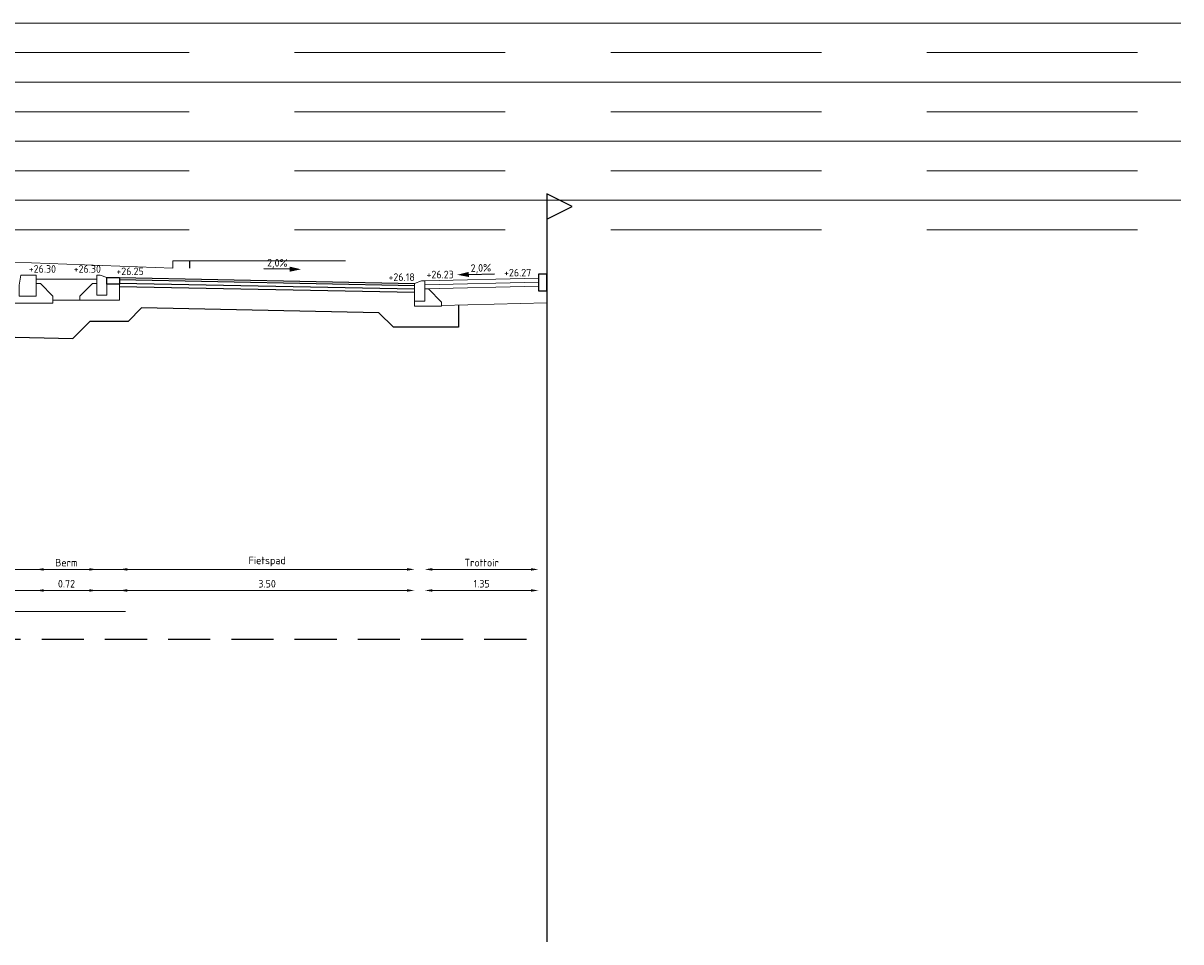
# Model space of a CAD drawing. Header units: metres. Extents: x 196651 to 397723, y 354703 to 710691.
# Tile 229 of 256: x 198973 to 198987, y 355317 to 355327. Entities that reach past the tile are written whole.
import ezdxf
from ezdxf.enums import TextEntityAlignment as Align

# ---------------------------------------------------------------- set-up
doc = ezdxf.new("R2010")
doc.units = ezdxf.units.M
doc.header["$MEASUREMENT"] = 0
doc.linetypes.add('DASHED', pattern=[0.75, 0.5, -0.25])
doc.linetypes.add('DASHED2', pattern=[0.375, 0.25, -0.125])
for name, color, linetype, lineweight in [('X-XX-AL-AANPIJLING-M', 7, 'Continuous', 18), ('X-XX-BESTAAND-DETAIL-G', 252, 'Continuous', 5), ('X-XX-XX-DETAIL1-G', 1, 'Continuous', 18)]:
    doc.layers.add(name, color=color, linetype=linetype, lineweight=lineweight)
doc.layers.add('X-XX-AL-DETAIL-AFSTANDSLIJNEN-G', color=2, linetype='Continuous', lineweight=5, plot=False)
doc.layers.add('X-XX-AL-HULPLIJNEN', color=4, linetype='Continuous', lineweight=25, plot=False)
for name, color, linetype in [('X-XX-NIEUW-DETAIL-M', 7, 'Continuous'), ('X-XX-NIEUW-DETAIL-S', 1, 'Continuous'), ('X-XX-NIEUW-DETAIL-T', 3, 'Continuous')]:
    doc.layers.add(name, color=color, linetype=linetype)
doc.styles.add('NLCS-ISO', font='NLCS-ISO.ttf')
doc.styles.add('NLCS-ISO-T18', font='NLCS-ISO.ttf')
doc.dimstyles.new('Jens 1_50 - standaard', dxfattribs={"dimscale": 0.05, "dimtxt": 1.8, "dimasz": 1.8, "dimexe": 2, "dimexo": 2, "dimgap": 0.7, "dimtad": 1, "dimzin": 0, "dimdsep": 46, "dimtxsty": 'NLCS-ISO', "dimcen": 2.5, "dimdle": 2, "dimse1": 1, "dimse2": 1, "dimclrd": 256, "dimclre": 256, "dimclrt": 256, "dimadec": 1, "dimazin": 0, "dimtfac": 1, "dimtdec": 3, "dimtofl": 0, "dimtmove": 1, "dimatfit": 0, "dimfxl": 2, "dimfxlon": 1, "dimtfillclr": 254, "dimtolj": 1, "dimtzin": 0, "dimlwd": 18, "dimlwe": 18, "dimarcsym": 0})

# ---------------------------------------------------------------- blocks, each defined once
blk = doc.blocks.new('*U178')
at = {"color": 6, "flags": 128}
blk.add_lwpolyline([(0, 0.7), (0.3, 0.85), (0, 1), (0, 0)], dxfattribs=at)
blk = doc.blocks.new('*U182')
blk.add_hatch(color=5).paths.add_polyline_path([(-0.151, 0.032), (-0.152, 0.092), (-0.289, 0.059)])
at = {"color": 5, "flags": 128}
blk.add_lwpolyline([(-0.152, 0.062), (0.153, 0.068)], dxfattribs=at)
at = {"insert": (-0.008, 0.184), "char_height": 0.09, "width": 1.31081, "attachment_point": 2, "rotation": 1.1458, "style": 'NLCS-ISO-T18'}
blk.add_mtext('2,0%', dxfattribs=at)
blk = doc.blocks.new('*U271')
blk.add_hatch(color=5).paths.add_polyline_path([(0.151, 0.032), (0.152, 0.092), (0.289, 0.059)])
at = {"color": 5, "flags": 128}
blk.add_lwpolyline([(0.152, 0.062), (-0.153, 0.068)], dxfattribs=at)
at = {"insert": (0.008, 0.184), "char_height": 0.09, "width": 1.31081, "attachment_point": 2, "rotation": 358.8542, "style": 'NLCS-ISO-T18'}
blk.add_mtext('2,0%', dxfattribs=at)
blk = doc.blocks.new('*D2153')
at = {"layer": 'Defpoints', "color": 0, "transparency": 16777216}
for p in [(198973.543, 355325.486), (198974.263, 355325.486), (198974.263, 355320.745)]:
    blk.add_point(p, dxfattribs=at)
at = {"layer": 'X-XX-AL-AANPIJLING-M', "linetype": 'Continuous', "lineweight": 18, "transparency": 16777216}
blk.add_line((198973.633, 355320.745), (198974.173, 355320.745), dxfattribs=at)
at = {"layer": 'X-XX-AL-AANPIJLING-M', "transparency": 16777216}
for points in [[(198973.633, 355320.76), (198973.633, 355320.73), (198973.543, 355320.745)], [(198974.173, 355320.76), (198974.173, 355320.73), (198974.263, 355320.745)]]:
    blk.add_solid(points, dxfattribs=at)
at = {"layer": 'X-XX-AL-AANPIJLING-M', "transparency": 16777216, "insert": (198973.903, 355320.825), "char_height": 0.09, "attachment_point": 5, "style": 'NLCS-ISO'}
blk.add_mtext('\\A1;0.72', dxfattribs=at)
blk = doc.blocks.new('*D2165')
at = {"layer": 'Defpoints', "color": 0, "transparency": 16777216}
for p in [(198974.533, 355325.456), (198978.033, 355324.386), (198978.033, 355320.745)]:
    blk.add_point(p, dxfattribs=at)
at = {"layer": 'X-XX-AL-AANPIJLING-M', "linetype": 'Continuous', "lineweight": 18, "transparency": 16777216}
blk.add_line((198974.623, 355320.745), (198977.943, 355320.745), dxfattribs=at)
at = {"layer": 'X-XX-AL-AANPIJLING-M', "transparency": 16777216}
for points in [[(198974.623, 355320.76), (198974.623, 355320.73), (198974.533, 355320.745)], [(198977.943, 355320.76), (198977.943, 355320.73), (198978.033, 355320.745)]]:
    blk.add_solid(points, dxfattribs=at)
at = {"layer": 'X-XX-AL-AANPIJLING-M', "transparency": 16777216, "insert": (198976.283, 355320.825), "char_height": 0.09, "attachment_point": 5, "style": 'NLCS-ISO'}
blk.add_mtext('\\A1;3.50', dxfattribs=at)
blk = doc.blocks.new('*D2154')
at = {"layer": 'Defpoints', "color": 0, "transparency": 16777216}
for p in [(198978.153, 355325.556), (198979.503, 355325.588), (198979.503, 355320.745)]:
    blk.add_point(p, dxfattribs=at)
at = {"layer": 'X-XX-AL-AANPIJLING-M', "linetype": 'Continuous', "lineweight": 18, "transparency": 16777216}
blk.add_line((198978.243, 355320.745), (198979.413, 355320.745), dxfattribs=at)
at = {"layer": 'X-XX-AL-AANPIJLING-M', "transparency": 16777216}
for points in [[(198978.243, 355320.76), (198978.243, 355320.73), (198978.153, 355320.745)], [(198979.413, 355320.76), (198979.413, 355320.73), (198979.503, 355320.745)]]:
    blk.add_solid(points, dxfattribs=at)
at = {"layer": 'X-XX-AL-AANPIJLING-M', "transparency": 16777216, "insert": (198978.828, 355320.825), "char_height": 0.09, "attachment_point": 5, "style": 'NLCS-ISO'}
blk.add_mtext('\\A1;1.35', dxfattribs=at)
blk = doc.blocks.new('*D2147')
at = {"layer": 'Defpoints', "color": 0, "transparency": 16777216}
for p in [(198973.543, 355325.736), (198974.263, 355325.736), (198974.263, 355320.995)]:
    blk.add_point(p, dxfattribs=at)
at = {"layer": 'X-XX-AL-AANPIJLING-M', "linetype": 'Continuous', "lineweight": 18, "transparency": 16777216}
blk.add_line((198973.633, 355320.995), (198974.173, 355320.995), dxfattribs=at)
at = {"layer": 'X-XX-AL-AANPIJLING-M', "transparency": 16777216}
for points in [[(198973.633, 355321.01), (198973.633, 355320.98), (198973.543, 355320.995)], [(198974.173, 355321.01), (198974.173, 355320.98), (198974.263, 355320.995)]]:
    blk.add_solid(points, dxfattribs=at)
at = {"layer": 'X-XX-AL-AANPIJLING-M', "transparency": 16777216, "insert": (198973.903, 355321.075), "char_height": 0.09, "attachment_point": 5, "style": 'NLCS-ISO'}
blk.add_mtext('\\A1;Berm', dxfattribs=at)
blk = doc.blocks.new('*D2148')
at = {"layer": 'Defpoints', "color": 0, "transparency": 16777216}
for p in [(198974.533, 355325.706), (198978.034, 355325.776), (198978.034, 355320.995)]:
    blk.add_point(p, dxfattribs=at)
at = {"layer": 'X-XX-AL-AANPIJLING-M', "linetype": 'Continuous', "lineweight": 18, "transparency": 16777216}
blk.add_line((198974.623, 355320.995), (198977.944, 355320.995), dxfattribs=at)
at = {"layer": 'X-XX-AL-AANPIJLING-M', "transparency": 16777216}
for points in [[(198974.623, 355321.01), (198974.623, 355320.98), (198974.533, 355320.995)], [(198977.944, 355321.01), (198977.944, 355320.98), (198978.034, 355320.995)]]:
    blk.add_solid(points, dxfattribs=at)
at = {"layer": 'X-XX-AL-AANPIJLING-M', "transparency": 16777216, "insert": (198976.284, 355321.088), "char_height": 0.09, "attachment_point": 5, "style": 'NLCS-ISO'}
blk.add_mtext('\\A1;Fietspad', dxfattribs=at)
blk = doc.blocks.new('*D2149')
at = {"layer": 'Defpoints', "color": 0, "transparency": 16777216}
for p in [(198979.503, 355325.838), (198978.153, 355325.806), (198979.503, 355320.995)]:
    blk.add_point(p, dxfattribs=at)
at = {"layer": 'X-XX-AL-AANPIJLING-M', "linetype": 'Continuous', "lineweight": 18, "transparency": 16777216}
blk.add_line((198978.243, 355320.995), (198979.413, 355320.995), dxfattribs=at)
at = {"layer": 'X-XX-AL-AANPIJLING-M', "transparency": 16777216}
for points in [[(198978.243, 355321.01), (198978.243, 355320.98), (198978.153, 355320.995)], [(198979.413, 355321.01), (198979.413, 355320.98), (198979.503, 355320.995)]]:
    blk.add_solid(points, dxfattribs=at)
at = {"layer": 'X-XX-AL-AANPIJLING-M', "transparency": 16777216, "insert": (198978.828, 355321.075), "char_height": 0.09, "attachment_point": 5, "style": 'NLCS-ISO'}
blk.add_mtext('\\A1;Trottoir', dxfattribs=at)
blk = doc.blocks.new('*U112')
blk.add_lwpolyline([(0.1, 0), (0, 0), (0, -0.2), (0.1, -0.2), (0.1, 0)], close=True)

msp = doc.modelspace()

# ---------------------------------------------------------------- linework, layer by layer
at = {"layer": 'X-XX-AL-DETAIL-AFSTANDSLIJNEN-G', "flags": 128}
for points in [[(198957.859, 355327.473), (198987.123, 355327.473)], [(198957.859, 355326.773), (198987.123, 355326.773)], [(198957.859, 355326.073), (198987.123, 355326.073)], [(198957.859, 355325.373), (198987.123, 355325.373)], [(198950.856, 355320.995), (198974.603, 355320.995)], [(198950.856, 355320.745), (198974.603, 355320.745)], [(198950.856, 355320.495), (198974.603, 355320.495)]]:
    msp.add_lwpolyline(points, dxfattribs=at)
at = {"layer": 'X-XX-AL-DETAIL-AFSTANDSLIJNEN-G', "linetype": 'DASHED', "ltscale": 5, "flags": 128}
for points in [[(198957.859, 355327.123), (198987.123, 355327.123)], [(198957.859, 355326.423), (198987.123, 355326.423)], [(198957.859, 355325.723), (198987.123, 355325.723)], [(198957.859, 355325.023), (198987.123, 355325.023)]]:
    msp.add_lwpolyline(points, dxfattribs=at)
at = {"layer": 'X-XX-AL-HULPLIJNEN', "flags": 128}
for points in [[(198979.603, 355325.438), (198979.603, 355316.578)], [(198975.364, 355324.656), (198975.364, 355324.566)]]:
    msp.add_lwpolyline(points, dxfattribs=at)
at = {"layer": 'X-XX-BESTAAND-DETAIL-G', "flags": 128}
msp.add_lwpolyline([(198952.814, 355324.626), (198957.464, 355324.566), (198958.064, 355324.646), (198961.664, 355324.666), (198962.264, 355324.576), (198964.364, 355324.636), (198964.864, 355324.656), (198968.714, 355324.696), (198972.564, 355324.656), (198972.564, 355324.716), (198973.064, 355324.716), (198973.064, 355324.646), (198975.164, 355324.566), (198975.164, 355324.656), (198977.214, 355324.656)], dxfattribs=at)
at = {"layer": 'X-XX-NIEUW-DETAIL-M', "color": 1, "linetype": 'DASHED2', "ltscale": 2, "flags": 128}
msp.add_lwpolyline([(198951.859, 355320.166), (198979.603, 355320.166)], dxfattribs=at)
at = {"layer": 'X-XX-NIEUW-DETAIL-S', "flags": 128}
msp.add_lwpolyline([(198974.383, 355324.456), (198974.533, 355324.456), (198974.533, 355324.376), (198974.383, 355324.376)], close=True, dxfattribs=at)
for points in [[(198974.533, 355324.456), (198978.033, 355324.386)], [(198974.531, 355324.351), (198978.031, 355324.281)], [(198974.532, 355324.391), (198978.032, 355324.321)], [(198974.533, 355324.431), (198978.033, 355324.361)], [(198962.834, 355324.136), (198964.805, 355324.102), (198965.193, 355323.718), (198969.873, 355323.829), (198973.977, 355323.732)], [(198978.553, 355324.13), (198978.553, 355323.866), (198977.783, 355323.866), (198977.61, 355324.039), (198974.793, 355324.095), (198974.633, 355323.936), (198974.181, 355323.936), (198973.977, 355323.732)]]:
    msp.add_lwpolyline(points, dxfattribs=at)
at = {"layer": 'X-XX-XX-DETAIL1-G', "flags": 128}
for points in [[(198973.543, 355324.486), (198973.363, 355324.486), (198973.343, 355324.366), (198973.343, 355324.236), (198973.543, 355324.236), (198973.543, 355324.486)], [(198974.383, 355324.456), (198974.383, 355324.246), (198974.263, 355324.246), (198974.263, 355324.486), (198974.303, 355324.486)], [(198978.033, 355324.386), (198978.033, 355324.176), (198978.153, 355324.176), (198978.153, 355324.416), (198978.113, 355324.416)], [(198978.153, 355324.116), (198978.353, 355324.116), (198978.353, 355324.166), (198978.197, 355324.322), (198978.153, 355324.321), (198978.153, 355324.176), (198978.033, 355324.176), (198978.033, 355324.116)]]:
    msp.add_lwpolyline(points, close=True, dxfattribs=at)
for points in [[(198978.153, 355324.416), (198979.503, 355324.448)], [(198973.193, 355324.151), (198973.743, 355324.151), (198973.743, 355324.236), (198973.593, 355324.386), (198973.543, 355324.386)], [(198973.543, 355324.436), (198974.263, 355324.436)], [(198974.383, 355324.186), (198974.263, 355324.186), (198974.063, 355324.186), (198974.063, 355324.236), (198974.213, 355324.386), (198974.263, 355324.386), (198974.263, 355324.246), (198974.383, 355324.246)], [(198974.533, 355324.376), (198974.533, 355324.186), (198974.383, 355324.186)], [(198978.153, 355324.371), (198979.503, 355324.403)], [(198978.153, 355324.321), (198979.503, 355324.353)], [(198974.063, 355324.186), (198973.743, 355324.186)], [(198978.353, 355324.125), (198979.603, 355324.156), (198979.603, 355324.298)]]:
    msp.add_lwpolyline(points, dxfattribs=at)

# ---------------------------------------------------------------- block references
at = {"layer": 'X-XX-NIEUW-DETAIL-S'}
for name, p in [('*U178', (198979.603, 355324.448)), ('*U112', (198979.503, 355324.498))]:
    msp.add_blockref(name, p, dxfattribs=at)
at = {"layer": 'X-XX-NIEUW-DETAIL-T', "rotation": 0.477254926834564}
for name, p in [('*U271', (198976.399, 355324.492)), ('*U182', (198978.828, 355324.432))]:
    msp.add_blockref(name, p, dxfattribs=at)

# ---------------------------------------------------------------- texts
at = {"layer": 'X-XX-NIEUW-DETAIL-T', "style": 'NLCS-ISO-T18'}
for s, p in [('+26.30', (198973.617, 355324.486)), ('+26.30', (198974.15, 355324.486)), ('+26.25', (198974.657, 355324.458)), ('+26.18', (198977.879, 355324.389)), ('+26.23', (198978.336, 355324.42)), ('+26.27', (198979.255, 355324.442))]:
    msp.add_text(s, height=0.09, dxfattribs=at).set_placement(p, align=Align.BOTTOM_CENTER)

# ---------------------------------------------------------------- dimensions: what is measured, and where the dimension line sits
at = {"layer": 'X-XX-AL-AANPIJLING-M'}
for base, p1, p2, text, picture, middle in [((198979.503, 355320.995), (198978.153, 355325.806), (198979.503, 355325.838), 'Trottoir', '*D2149', (198978.828, 355321.075)), ((198974.263, 355320.995), (198973.543, 355325.736), (198974.263, 355325.736), 'Berm', '*D2147', (198973.903, 355321.075)), ((198978.034, 355320.995), (198974.533, 355325.706), (198978.034, 355325.776), 'Fietspad', '*D2148', (198976.284, 355321.088))]:
    dim = msp.add_linear_dim(base=base, p1=p1, p2=p2, text=text, dimstyle='Jens 1_50 - standaard', dxfattribs=at)
    dim.commit()
    dim.dimension.update_dxf_attribs({"geometry": picture, "text_midpoint": middle})
for base, p1, p2, picture, middle in [((198979.503, 355320.745), (198978.153, 355325.556), (198979.503, 355325.588), '*D2154', (198978.828, 355320.825)), ((198974.263, 355320.745), (198973.543, 355325.486), (198974.263, 355325.486), '*D2153', (198973.903, 355320.825)), ((198978.033, 355320.745), (198974.533, 355325.456), (198978.033, 355324.386), '*D2165', (198976.283, 355320.825))]:
    dim = msp.add_linear_dim(base=base, p1=p1, p2=p2, dimstyle='Jens 1_50 - standaard', dxfattribs=at)
    dim.commit()
    dim.dimension.update_dxf_attribs({"geometry": picture, "text_midpoint": middle})

doc.saveas('drawing.dxf')
